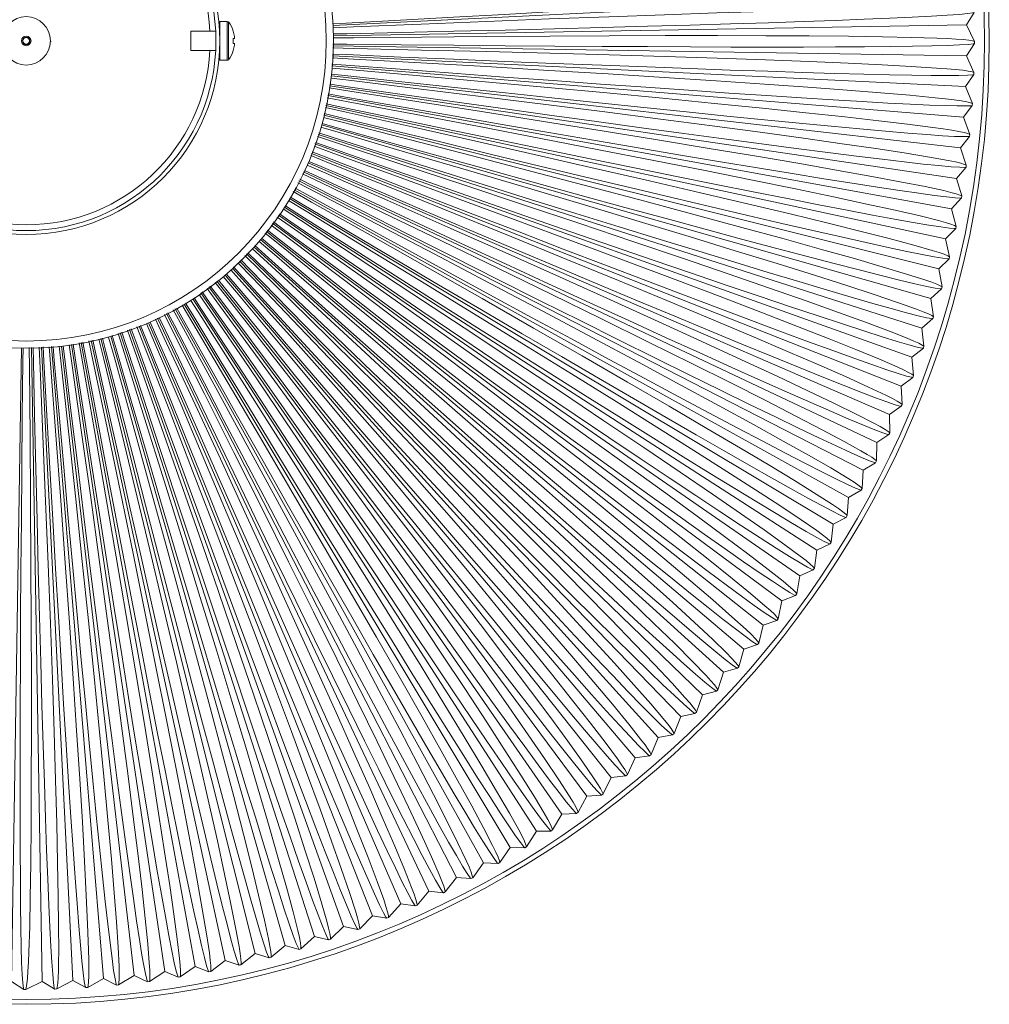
# Model space of a CAD drawing. Header units: millimetres. Extents: x -208 to 649, y -1708 to 186.
# Tile 21 of 22: x -1 to 199, y -212 to -9. Entities that reach past the tile are written whole.
import ezdxf

# ---------------------------------------------------------------- set-up
doc = ezdxf.new("R2010")
doc.units = ezdxf.units.MM

msp = doc.modelspace()

# ---------------------------------------------------------------- linework, layer by layer
at = {"color": 7, "linetype": 'Continuous', "lineweight": 15}
for p, q in [((63.36, -10.24), (194.1, -3.74)), ((194.31, -10.09), (195.85, -7.5)), ((41.54, -9.39), (40, -9.39)), ((40, -9.39), (40, -17.39)), ((63.42, -12.32), (194.31, -10.09)), ((195.94, -13.5), (194.31, -10.09)), ((39.15, -11.39), (34, -11.39)), ((34, -11.39), (34, -15.39)), ((42.77, -11.41), (42.79, -11.4)), ((5.19, -13.46), (4.97, -13.6)), ((43.02, -12.88), (42.77, -12.88)), ((42.77, -13.91), (43.02, -13.91)), ((43.02, -12.52), (43.02, -12.88)), ((43.02, -13.91), (43.02, -14.26)), ((194.31, -16.45), (195.94, -13.92)), ((195.94, -13.92), (195.94, -13.5)), ((34, -15.39), (39.15, -15.39)), ((42.79, -15.39), (42.77, -15.38)), ((63.34, -14.39), (194.31, -16.45)), ((40, -17.39), (41.54, -17.39)), ((63.25, -16.46), (194.11, -22.81)), ((195.83, -19.91), (194.31, -16.45)), ((63.17, -18.53), (193.7, -29.16)), ((194.11, -22.81), (195.81, -20.33)), ((195.81, -20.33), (195.83, -19.91)), ((63.09, -20.61), (193.08, -35.49)), ((62.7, -22.65), (192.25, -41.79)), ((195.51, -26.32), (194.11, -22.81)), ((62.31, -24.69), (191.22, -48.07)), ((195.48, -26.73), (195.51, -26.32)), ((61.92, -26.73), (189.98, -54.3)), ((193.7, -29.16), (195.48, -26.73)), ((61.53, -28.77), (188.54, -60.5)), ((194.98, -32.71), (193.7, -29.16)), ((61.01, -30.77), (186.9, -66.64)), ((60.32, -32.73), (185.06, -72.73)), ((193.08, -35.49), (194.94, -33.12)), ((194.94, -33.12), (194.98, -32.71)), ((59.64, -34.69), (183.02, -78.75)), ((194.25, -39.08), (193.08, -35.49)), ((58.26, -38.61), (178.35, -90.58)), ((58.95, -36.65), (180.78, -84.7)), ((57.32, -40.46), (175.73, -96.38)), ((192.25, -41.79), (194.19, -39.49)), ((194.19, -39.49), (194.25, -39.08)), ((56.35, -42.29), (172.92, -102.08)), ((193.3, -45.42), (192.25, -41.79)), ((55.38, -44.13), (169.92, -107.69)), ((54.41, -45.96), (166.75, -113.2)), ((191.22, -48.07), (193.23, -45.83)), ((193.23, -45.83), (193.3, -45.42)), ((53.34, -47.74), (163.39, -118.6)), ((192.15, -51.73), (191.22, -48.07)), ((52.11, -49.41), (159.86, -123.89)), ((49.66, -52.75), (152.29, -134.11)), ((50.89, -51.08), (156.16, -129.06)), ((189.98, -54.3), (192.07, -52.13)), ((192.07, -52.13), (192.15, -51.73)), ((48.43, -54.43), (148.26, -139.03)), ((190.79, -57.99), (189.98, -54.3)), ((47, -55.94), (144.07, -143.81)), ((44.07, -58.88), (135.23, -152.96)), ((45.54, -57.41), (139.73, -148.46)), ((188.54, -60.5), (190.7, -58.39)), ((190.7, -58.39), (190.79, -57.99)), ((42.61, -60.35), (130.6, -157.31)), ((189.23, -64.21), (188.54, -60.5)), ((39.42, -63), (120.9, -165.54)), ((41.08, -61.76), (125.82, -161.5)), ((37.75, -64.23), (115.86, -169.41)), ((186.9, -66.64), (189.12, -64.61)), ((189.12, -64.61), (189.23, -64.21)), ((34.42, -66.71), (105.41, -176.66)), ((36.09, -65.47), (110.69, -173.12)), ((187.47, -70.38), (186.9, -66.64)), ((30.8, -68.73), (94.5, -183.2)), ((32.63, -67.75), (100.01, -180.02)), ((27.14, -70.69), (83.2, -189.02)), ((28.97, -69.71), (88.9, -186.2)), ((185.06, -72.73), (187.35, -70.77)), ((187.35, -70.77), (187.47, -70.38)), ((21.37, -73), (65.58, -196.33)), ((23.32, -72.31), (71.53, -194.09)), ((25.28, -71.61), (77.41, -191.65)), ((185.5, -76.48), (185.06, -72.73)), ((15.44, -74.89), (47.33, -201.88)), ((17.46, -74.4), (53.48, -200.23)), ((19.42, -73.7), (59.56, -198.38)), ((-1, -76.83), (-3.06, -207.7)), ((1.07, -76.73), (3.3, -207.7)), ((3.15, -76.64), (9.65, -207.49)), ((5.22, -76.55), (16, -207.07)), ((7.29, -76.45), (22.33, -206.44)), ((9.34, -76.09), (28.63, -205.61)), ((11.38, -75.69), (34.91, -204.57)), ((13.41, -75.29), (41.14, -203.32)), ((183.02, -78.75), (185.37, -76.87)), ((185.37, -76.87), (185.5, -76.48)), ((183.34, -82.52), (183.02, -78.75)), ((180.78, -84.7), (183.19, -82.9)), ((183.19, -82.9), (183.34, -82.52)), ((180.98, -88.48), (180.78, -84.7)), ((178.35, -90.58), (180.82, -88.86)), ((180.82, -88.86), (180.98, -88.48)), ((178.43, -94.36), (178.35, -90.58)), ((175.73, -96.38), (178.25, -94.73)), ((178.25, -94.73), (178.43, -94.36)), ((175.68, -100.15), (175.73, -96.38)), ((172.92, -102.08), (175.5, -100.52)), ((175.5, -100.52), (175.68, -100.15)), ((172.75, -105.85), (172.92, -102.08)), ((169.63, -111.46), (169.92, -107.69)), ((169.92, -107.69), (172.55, -106.22)), ((172.55, -106.22), (172.75, -105.85)), ((166.75, -113.2), (169.42, -111.81)), ((169.42, -111.81), (169.63, -111.46)), ((166.33, -116.95), (166.75, -113.2)), ((163.39, -118.6), (166.11, -117.3)), ((166.11, -117.3), (166.33, -116.95)), ((162.85, -122.34), (163.39, -118.6)), ((159.2, -127.61), (159.86, -123.89)), ((159.86, -123.89), (162.62, -122.68)), ((162.62, -122.68), (162.85, -122.34)), ((156.16, -129.06), (158.96, -127.95)), ((158.96, -127.95), (159.2, -127.61)), ((155.38, -132.76), (156.16, -129.06)), ((151.39, -137.78), (152.29, -134.11)), ((152.29, -134.11), (155.13, -133.09)), ((155.13, -133.09), (155.38, -132.76)), ((148.26, -139.03), (151.13, -138.1)), ((151.13, -138.1), (151.39, -137.78)), ((147.24, -142.67), (148.26, -139.03)), ((142.93, -147.41), (144.07, -143.81)), ((144.07, -143.81), (146.97, -142.97)), ((146.97, -142.97), (147.24, -142.67)), ((138.47, -152.02), (139.73, -148.46)), ((139.73, -148.46), (142.65, -147.71)), ((142.65, -147.71), (142.93, -147.41)), ((135.23, -152.96), (138.18, -152.31)), ((138.18, -152.31), (138.47, -152.02)), ((133.86, -156.48), (135.23, -152.96)), ((133.56, -156.76), (133.86, -156.48)), ((129.11, -160.78), (130.6, -157.31)), ((130.6, -157.31), (133.56, -156.76)), ((124.21, -164.92), (125.82, -161.5)), ((125.82, -161.5), (128.8, -161.05)), ((128.8, -161.05), (129.11, -160.78)), ((119.19, -168.91), (120.9, -165.54)), ((120.9, -165.54), (123.9, -165.18)), ((123.9, -165.18), (124.21, -164.92)), ((114.04, -172.72), (115.86, -169.41)), ((115.86, -169.41), (118.86, -169.16)), ((118.86, -169.16), (119.19, -168.91)), ((113.7, -172.96), (114.04, -172.72)), ((108.76, -176.37), (110.69, -173.12)), ((110.69, -173.12), (113.7, -172.96)), ((103.37, -179.84), (105.41, -176.66)), ((105.41, -176.66), (108.42, -176.6)), ((108.42, -176.6), (108.76, -176.37)), ((97.87, -183.13), (100.01, -180.02)), ((100.01, -180.02), (103.02, -180.06)), ((103.02, -180.06), (103.37, -179.84)), ((92.27, -186.25), (94.5, -183.2)), ((94.5, -183.2), (97.51, -183.34)), ((97.51, -183.34), (97.87, -183.13)), ((86.56, -189.17), (88.9, -186.2)), ((88.9, -186.2), (91.9, -186.44)), ((91.9, -186.44), (92.27, -186.25)), ((80.76, -191.91), (83.2, -189.02)), ((83.2, -189.02), (86.19, -189.35)), ((86.19, -189.35), (86.56, -189.17)), ((74.88, -194.46), (77.41, -191.65)), ((77.41, -191.65), (80.39, -192.08)), ((80.39, -192.08), (80.76, -191.91)), ((68.91, -196.81), (71.53, -194.09)), ((71.53, -194.09), (74.5, -194.61)), ((74.5, -194.61), (74.88, -194.46)), ((62.88, -198.97), (65.58, -196.33)), ((65.58, -196.33), (68.53, -196.95)), ((68.53, -196.95), (68.91, -196.81)), ((56.77, -200.92), (59.56, -198.38)), ((59.56, -198.38), (62.49, -199.1)), ((62.49, -199.1), (62.88, -198.97)), ((50.6, -202.68), (53.48, -200.23)), ((53.48, -200.23), (56.38, -201.04)), ((56.38, -201.04), (56.77, -200.92)), ((38.12, -205.59), (41.14, -203.32)), ((41.14, -203.32), (43.98, -204.33)), ((44.38, -204.24), (47.33, -201.88)), ((47.33, -201.88), (50.21, -202.79)), ((50.21, -202.79), (50.6, -202.68)), ((31.81, -206.73), (34.91, -204.57)), ((34.91, -204.57), (37.71, -205.67)), ((43.98, -204.33), (44.38, -204.24)), ((12.7, -208.92), (16, -207.07)), ((16, -207.07), (18.68, -208.44)), ((19.09, -208.4), (22.33, -206.44)), ((22.33, -206.44), (25.06, -207.72)), ((25.46, -207.67), (28.63, -205.61)), ((28.63, -205.61), (31.4, -206.8)), ((31.4, -206.8), (31.81, -206.73)), ((37.71, -205.67), (38.12, -205.59)), ((-3.06, -207.7), (-0.52, -209.33)), ((-0.52, -209.33), (-0.11, -209.33)), ((-0.11, -209.33), (3.3, -207.7)), ((3.3, -207.7), (5.89, -209.24)), ((5.89, -209.24), (6.3, -209.23)), ((6.3, -209.23), (9.65, -207.49)), ((9.65, -207.49), (12.29, -208.94)), ((12.29, -208.94), (12.7, -208.92)), ((18.68, -208.44), (19.09, -208.4)), ((25.06, -207.72), (25.46, -207.67))]:
    msp.add_line(p, q, dxfattribs=at)
at = {"color": 8, "linetype": 'Continuous', "lineweight": 15}
for p, q in [((41.54, -9.39), (41.54, -17.39)), ((41.83, -9.54), (41.83, -17.25))]:
    msp.add_line(p, q, dxfattribs=at)
at = {"color": 7, "linetype": 'Continuous', "lineweight": 15, "flags": 128}
for points in [[(195.55, -1.1), (195.31, -1.18), (194.27, -1.38), (192.49, -1.61), (189.99, -1.88), (186.76, -2.18), (182.83, -2.51), (178.2, -2.88), (172.9, -3.27), (166.94, -3.7), (160.34, -4.15), (153.14, -4.63), (145.36, -5.13), (137.03, -5.65), (128.17, -6.2), (118.83, -6.76), (109.04, -7.33), (98.84, -7.92), (88.26, -8.52), (77.35, -9.13), (66.14, -9.74), (63.32, -9.89)], [(63.41, -10.71), (67.64, -10.52), (81.61, -9.93), (95.1, -9.38), (108.09, -8.87), (120.37, -8.4), (131.92, -8), (142.69, -7.63), (152.67, -7.33), (161.68, -7.08), (169.78, -6.89), (176.81, -6.76), (182.78, -6.69), (188.05, -6.68), (190.2, -6.7), (192.01, -6.74), (193.51, -6.8), (194.65, -6.88), (195.43, -6.98), (195.83, -7.09)], [(195.85, -7.5), (195.6, -7.58), (194.56, -7.74), (192.78, -7.92), (190.26, -8.1), (187.03, -8.29), (183.09, -8.5), (178.45, -8.71), (173.13, -8.94), (167.16, -9.17), (160.56, -9.4), (153.35, -9.64), (145.55, -9.89), (137.21, -10.14), (128.34, -10.39), (118.99, -10.65), (109.18, -10.9), (98.97, -11.16), (88.37, -11.41), (77.45, -11.66), (66.22, -11.91), (63.43, -11.97)], [(195.94, -13.92), (195.69, -13.98), (194.64, -14.11), (192.85, -14.23), (190.33, -14.33), (187.1, -14.42), (183.15, -14.49), (178.51, -14.56), (173.19, -14.6), (167.21, -14.64), (160.6, -14.66), (153.39, -14.66), (145.59, -14.66), (137.24, -14.63), (128.37, -14.59), (119.01, -14.54), (109.21, -14.47), (98.99, -14.4), (88.39, -14.3), (77.46, -14.19), (66.24, -14.08), (63.35, -14.04)], [(63.4, -12.79), (67.7, -12.74), (81.68, -12.6), (95.18, -12.49), (108.18, -12.41), (120.46, -12.34), (132.03, -12.31), (142.81, -12.31), (152.79, -12.33), (161.8, -12.38), (169.9, -12.45), (176.93, -12.55), (182.91, -12.67), (188.17, -12.84), (190.32, -12.93), (192.13, -13.03), (193.62, -13.14), (194.76, -13.25), (195.53, -13.38), (195.94, -13.5)], [(195.81, -20.33), (195.56, -20.38), (194.51, -20.48), (192.72, -20.54), (190.2, -20.55), (186.96, -20.54), (183.01, -20.49), (178.37, -20.4), (173.05, -20.27), (167.08, -20.11), (160.48, -19.91), (153.26, -19.68), (145.47, -19.42), (137.13, -19.12), (128.26, -18.79), (118.91, -18.44), (109.11, -18.05), (98.9, -17.63), (88.31, -17.19), (77.39, -16.73), (66.18, -16.24), (63.27, -16.11)], [(63.32, -14.86), (67.68, -14.95), (81.66, -15.28), (95.16, -15.6), (108.16, -15.95), (120.43, -16.29), (131.99, -16.63), (142.77, -16.98), (152.74, -17.33), (161.75, -17.67), (169.84, -18.01), (176.86, -18.34), (182.83, -18.66), (188.09, -19), (190.23, -19.16), (192.04, -19.32), (193.53, -19.47), (194.66, -19.63), (195.43, -19.77), (195.83, -19.91)], [(195.48, -26.73), (195.23, -26.78), (194.18, -26.84), (192.38, -26.84), (189.87, -26.77), (186.63, -26.65), (182.68, -26.47), (178.05, -26.23), (172.74, -25.93), (166.77, -25.57), (160.18, -25.16), (152.98, -24.69), (145.2, -24.18), (136.87, -23.6), (128.02, -22.99), (118.68, -22.32), (108.9, -21.61), (98.71, -20.87), (88.14, -20.08), (77.24, -19.26), (66.05, -18.41), (63.18, -18.19)], [(63.23, -16.93), (67.6, -17.17), (81.56, -17.95), (95.03, -18.72), (108.02, -19.48), (120.27, -20.23), (131.82, -20.95), (142.57, -21.65), (152.53, -22.32), (161.52, -22.96), (169.6, -23.56), (176.6, -24.13), (182.56, -24.64), (187.8, -25.15), (189.94, -25.38), (191.74, -25.6), (193.23, -25.8), (194.35, -25.99), (195.11, -26.16), (195.51, -26.32)], [(194.94, -33.12), (194.69, -33.16), (193.63, -33.18), (191.84, -33.13), (189.33, -32.98), (186.09, -32.75), (182.16, -32.44), (177.53, -32.05), (172.23, -31.57), (166.29, -31.02), (159.71, -30.39), (152.52, -29.69), (144.76, -28.92), (136.46, -28.08), (127.63, -27.17), (118.33, -26.2), (108.58, -25.17), (98.41, -24.09), (87.88, -22.96), (77.01, -21.78), (65.85, -20.57), (63.1, -20.26)], [(63.15, -19), (67.44, -19.38), (81.36, -20.61), (94.81, -21.82), (107.76, -23.01), (119.99, -24.16), (131.5, -25.26), (142.23, -26.31), (152.16, -27.31), (161.12, -28.24), (169.17, -29.11), (176.16, -29.9), (182.09, -30.61), (187.32, -31.29), (189.45, -31.59), (191.24, -31.86), (192.72, -32.12), (193.83, -32.34), (194.59, -32.54), (194.98, -32.71)], [(194.19, -39.49), (193.94, -39.52), (192.88, -39.51), (191.09, -39.39), (188.58, -39.16), (185.36, -38.83), (181.44, -38.39), (176.83, -37.85), (171.55, -37.2), (165.62, -36.45), (159.07, -35.61), (151.91, -34.67), (144.18, -33.65), (135.9, -32.53), (127.12, -31.34), (117.85, -30.07), (108.13, -28.72), (98.01, -27.31), (87.52, -25.83), (76.69, -24.3), (65.58, -22.72), (62.77, -22.31)], [(63, -21.08), (67.2, -21.58), (81.08, -23.27), (94.52, -24.93), (107.39, -26.53), (119.57, -28.08), (131.04, -29.56), (141.76, -30.96), (151.62, -32.28), (160.58, -33.51), (168.57, -34.63), (175.52, -35.65), (181.43, -36.55), (186.65, -37.41), (190.53, -38.11), (192, -38.41), (193.11, -38.68), (193.86, -38.91), (194.25, -39.08)], [(193.23, -45.83), (192.98, -45.85), (191.92, -45.81), (190.14, -45.63), (187.64, -45.32), (184.43, -44.88), (180.52, -44.31), (175.93, -43.62), (170.68, -42.8), (164.78, -41.86), (158.25, -40.8), (151.13, -39.63), (143.44, -38.35), (135.21, -36.97), (126.46, -35.49), (117.24, -33.91), (107.57, -32.25), (97.5, -30.51), (87.06, -28.69), (76.3, -26.8), (65.24, -24.86), (62.38, -24.35)], [(62.61, -23.12), (66.9, -23.78), (80.72, -25.92), (94.09, -28.01), (106.9, -30.04), (119.03, -31.98), (130.44, -33.84), (141.11, -35.59), (150.92, -37.23), (159.83, -38.75), (167.78, -40.14), (174.7, -41.38), (180.58, -42.48), (185.76, -43.5), (189.62, -44.33), (191.08, -44.68), (192.18, -44.98), (192.92, -45.24), (193.3, -45.42)], [(192.07, -52.13), (191.81, -52.15), (190.76, -52.07), (188.98, -51.83), (186.49, -51.44), (183.3, -50.9), (179.41, -50.2), (174.85, -49.36), (169.62, -48.37), (163.76, -47.24), (157.27, -45.97), (150.19, -44.56), (142.55, -43.03), (134.36, -41.38), (125.67, -39.61), (116.5, -37.74), (106.9, -35.76), (96.89, -33.69), (86.52, -31.53), (75.82, -29.29), (64.83, -26.99), (61.99, -26.39)], [(62.22, -25.15), (66.52, -25.96), (80.26, -28.55), (93.56, -31.08), (106.3, -33.53), (118.35, -35.87), (129.7, -38.09), (140.3, -40.2), (150.06, -42.16), (158.92, -43.97), (166.82, -45.61), (173.69, -47.09), (179.53, -48.37), (184.68, -49.56), (188.51, -50.52), (189.95, -50.92), (191.04, -51.25), (191.78, -51.54), (192.15, -51.73)], [(190.7, -58.39), (190.44, -58.4), (189.39, -58.29), (187.63, -58), (185.15, -57.52), (181.98, -56.88), (178.11, -56.05), (173.58, -55.06), (168.39, -53.9), (162.56, -52.58), (156.12, -51.09), (149.09, -49.46), (141.5, -47.68), (133.37, -45.76), (124.74, -43.71), (115.64, -41.54), (106.11, -39.24), (96.17, -36.85), (85.88, -34.35), (75.26, -31.76), (64.35, -29.1), (61.6, -28.42)], [(61.83, -27.19), (66.08, -28.13), (79.73, -31.17), (92.93, -34.14), (105.58, -37), (117.56, -39.73), (128.82, -42.32), (139.35, -44.77), (149.04, -47.05), (157.83, -49.15), (165.67, -51.05), (172.5, -52.75), (178.29, -54.23), (183.39, -55.58), (187.19, -56.67), (188.62, -57.11), (189.7, -57.48), (190.42, -57.79), (190.79, -57.99)], [(189.12, -64.61), (188.87, -64.61), (187.82, -64.46), (186.07, -64.11), (183.61, -63.56), (180.46, -62.81), (176.62, -61.86), (172.12, -60.72), (166.97, -59.39), (161.19, -57.87), (154.8, -56.18), (147.83, -54.32), (140.3, -52.29), (132.24, -50.11), (123.69, -47.78), (114.66, -45.31), (105.21, -42.7), (95.35, -39.98), (85.14, -37.15), (74.61, -34.22), (63.8, -31.2), (61.12, -30.45)], [(61.45, -29.23), (65.56, -30.28), (79.1, -33.77), (92.2, -37.17), (104.75, -40.44), (116.63, -43.56), (127.81, -46.52), (138.25, -49.31), (147.86, -51.91), (156.58, -54.3), (164.35, -56.46), (171.12, -58.37), (176.86, -60.04), (181.91, -61.56), (185.68, -62.77), (187.09, -63.26), (188.16, -63.67), (188.87, -64), (189.23, -64.21)], [(187.35, -70.77), (187.09, -70.76), (186.05, -70.58), (184.31, -70.17), (181.87, -69.54), (178.74, -68.68), (174.94, -67.61), (170.48, -66.32), (165.38, -64.83), (159.65, -63.13), (153.32, -61.22), (146.41, -59.13), (138.95, -56.86), (130.97, -54.42), (122.49, -51.81), (113.56, -49.04), (104.19, -46.13), (94.43, -43.09), (84.32, -39.92), (73.89, -36.65), (63.19, -33.27), (60.44, -32.41)], [(60.85, -31.22), (64.97, -32.42), (78.39, -36.35), (91.38, -40.17), (103.81, -43.85), (115.58, -47.36), (126.66, -50.69), (137, -53.82), (146.52, -56.73), (155.16, -59.4), (162.86, -61.81), (169.55, -63.95), (175.24, -65.8), (180.24, -67.49), (183.96, -68.82), (185.36, -69.36), (186.41, -69.8), (187.11, -70.15), (187.47, -70.38)], [(185.37, -76.87), (185.11, -76.85), (184.08, -76.64), (182.35, -76.17), (179.93, -75.46), (176.84, -74.5), (173.07, -73.31), (168.66, -71.87), (163.61, -70.21), (157.94, -68.32), (151.67, -66.22), (144.84, -63.9), (137.46, -61.39), (129.56, -58.68), (121.17, -55.79), (112.33, -52.74), (103.06, -49.52), (93.41, -46.16), (83.41, -42.67), (73.09, -39.05), (62.5, -35.33), (59.75, -34.36)], [(60.17, -33.18), (64.31, -34.53), (77.6, -38.9), (90.45, -43.14), (102.76, -47.23), (114.41, -51.12), (125.37, -54.81), (135.61, -58.28), (145.02, -61.5), (153.57, -64.45), (161.18, -67.11), (167.81, -69.47), (173.43, -71.51), (178.37, -73.36), (182.05, -74.81), (183.43, -75.39), (184.47, -75.86), (185.16, -76.24), (185.5, -76.48)], [(183.19, -82.9), (182.94, -82.87), (181.91, -82.63), (180.2, -82.1), (177.81, -81.31), (174.74, -80.26), (171.02, -78.94), (166.65, -77.36), (161.66, -75.53), (156.06, -73.46), (149.86, -71.15), (143.11, -68.61), (135.81, -65.86), (128.01, -62.89), (119.72, -59.73), (110.98, -56.39), (101.83, -52.87), (92.29, -49.2), (82.41, -45.38), (72.21, -41.43), (61.75, -37.36), (59.07, -36.32)], [(59.48, -35.13), (63.59, -36.63), (76.72, -41.43), (89.43, -46.09), (101.6, -50.58), (113.11, -54.84), (123.95, -58.89), (134.06, -62.69), (143.37, -66.22), (151.81, -69.45), (159.34, -72.36), (165.88, -74.93), (171.44, -77.15), (176.32, -79.16), (179.94, -80.73), (181.3, -81.36), (182.32, -81.87), (183, -82.27), (183.34, -82.52)], [(180.82, -88.86), (180.57, -88.82), (179.55, -88.54), (177.85, -87.96), (175.49, -87.09), (172.46, -85.94), (168.78, -84.5), (164.47, -82.78), (159.54, -80.79), (154.01, -78.53), (147.89, -76.02), (141.23, -73.27), (134.02, -70.27), (126.32, -67.06), (118.14, -63.63), (109.51, -60), (100.48, -56.18), (91.07, -52.2), (81.31, -48.06), (71.26, -43.78), (60.93, -39.37), (58.38, -38.28)], [(58.8, -37.09), (62.79, -38.7), (75.76, -43.92), (88.31, -49), (100.32, -53.88), (111.7, -58.52), (122.39, -62.92), (132.38, -67.05), (141.57, -70.88), (149.9, -74.38), (157.33, -77.54), (163.78, -80.32), (169.26, -82.72), (174.07, -84.9), (177.64, -86.58), (178.98, -87.25), (179.99, -87.8), (180.65, -88.22), (180.98, -88.48)], [(178.25, -94.73), (178, -94.69), (176.99, -94.37), (175.32, -93.74), (172.98, -92.8), (170, -91.54), (166.37, -89.98), (162.11, -88.12), (157.25, -85.97), (151.79, -83.54), (145.77, -80.83), (139.19, -77.85), (132.09, -74.63), (124.5, -71.16), (116.43, -67.47), (107.93, -63.56), (99.03, -59.45), (89.75, -55.16), (80.14, -50.7), (70.23, -46.09), (60.05, -41.35), (57.48, -40.15)], [(58.07, -39.04), (61.93, -40.74), (74.73, -46.38), (87.1, -51.87), (98.95, -57.14), (110.16, -62.15), (120.7, -66.9), (130.55, -71.35), (139.61, -75.48), (147.82, -79.26), (155.14, -82.65), (161.5, -85.65), (166.9, -88.22), (171.64, -90.55), (175.15, -92.35), (176.47, -93.07), (177.46, -93.64), (178.1, -94.09), (178.43, -94.36)], [(175.5, -100.52), (175.25, -100.47), (174.25, -100.12), (172.6, -99.44), (170.29, -98.41), (167.35, -97.06), (163.77, -95.38), (159.58, -93.39), (154.79, -91.08), (149.42, -88.47), (143.48, -85.56), (137.01, -82.37), (130.02, -78.92), (122.54, -75.2), (114.6, -71.25), (106.23, -67.06), (97.47, -62.66), (88.34, -58.07), (78.87, -53.3), (69.12, -48.37), (59.1, -43.3), (56.51, -41.99)], [(57.1, -40.88), (61, -42.75), (73.61, -48.81), (85.8, -54.7), (97.46, -60.36), (108.5, -65.73), (118.89, -70.82), (128.59, -75.6), (137.5, -80.02), (145.59, -84.06), (152.79, -87.69), (159.05, -90.89), (164.36, -93.65), (169.02, -96.13), (172.48, -98.04), (173.77, -98.8), (174.73, -99.41), (175.37, -99.87), (175.68, -100.15)], [(55.16, -44.54), (58.95, -46.68), (71.13, -53.55), (82.91, -60.22), (94.18, -66.63), (104.85, -72.72), (114.88, -78.47), (124.24, -83.87), (132.85, -88.87), (140.66, -93.43), (147.61, -97.53), (153.64, -101.13), (158.76, -104.22), (163.25, -107), (166.57, -109.14), (167.81, -109.98), (168.73, -110.65), (169.34, -111.16), (169.63, -111.46)], [(172.55, -106.22), (172.3, -106.16), (171.32, -105.78), (169.69, -105.04), (167.42, -103.94), (164.52, -102.49), (161, -100.7), (156.88, -98.57), (152.17, -96.1), (146.88, -93.32), (141.04, -90.22), (134.68, -86.82), (127.8, -83.14), (120.45, -79.18), (112.65, -74.97), (104.42, -70.51), (95.8, -65.83), (86.83, -60.94), (77.53, -55.86), (67.94, -50.61), (58.09, -45.22), (55.55, -43.82)], [(56.13, -42.71), (60.01, -44.73), (72.41, -51.2), (84.4, -57.48), (95.87, -63.52), (106.73, -69.25), (116.95, -74.68), (126.48, -79.77), (135.25, -84.48), (143.2, -88.78), (150.28, -92.65), (156.43, -96.05), (161.65, -98.98), (166.22, -101.61), (169.61, -103.64), (170.88, -104.44), (171.83, -105.08), (172.44, -105.57), (172.75, -105.85)], [(54.19, -46.38), (57.83, -48.59), (69.78, -55.85), (81.33, -62.91), (92.39, -69.68), (102.85, -76.12), (112.69, -82.2), (121.87, -87.9), (130.31, -93.17), (137.96, -97.99), (144.77, -102.31), (150.69, -106.11), (155.7, -109.37), (160.1, -112.3), (163.35, -114.54), (164.56, -115.42), (165.46, -116.12), (166.05, -116.65), (166.33, -116.95)], [(169.42, -111.81), (169.18, -111.75), (168.2, -111.33), (166.6, -110.54), (164.37, -109.37), (161.52, -107.83), (158.06, -105.92), (154.01, -103.65), (149.38, -101.03), (144.19, -98.08), (138.45, -94.79), (132.2, -91.19), (125.45, -87.28), (118.23, -83.08), (110.57, -78.62), (102.49, -73.9), (94.04, -68.93), (85.22, -63.75), (76.09, -58.38), (66.68, -52.82), (57.02, -47.1), (54.58, -45.65)], [(53.07, -48.12), (56.65, -50.46), (68.35, -58.11), (79.67, -65.54), (90.5, -72.67), (100.74, -79.45), (110.38, -85.85), (119.37, -91.85), (127.63, -97.39), (135.12, -102.46), (141.79, -107), (147.58, -110.99), (152.48, -114.41), (156.78, -117.48), (159.95, -119.83), (161.13, -120.75), (162.01, -121.48), (162.58, -122.02), (162.85, -122.34)], [(166.11, -117.3), (165.87, -117.23), (164.91, -116.78), (163.33, -115.94), (161.14, -114.7), (158.34, -113.06), (154.95, -111.04), (150.97, -108.64), (146.43, -105.88), (141.34, -102.75), (135.72, -99.28), (129.59, -95.47), (122.97, -91.35), (115.89, -86.92), (108.38, -82.2), (100.46, -77.22), (92.17, -71.98), (83.53, -66.52), (74.58, -60.84), (65.36, -54.98), (55.89, -48.95), (53.55, -47.46)], [(158.96, -127.95), (158.72, -127.85), (157.79, -127.35), (156.27, -126.4), (154.17, -125.02), (151.48, -123.2), (148.23, -120.97), (144.42, -118.31), (140.07, -115.25), (135.19, -111.8), (129.81, -107.97), (123.94, -103.77), (117.61, -99.22), (110.83, -94.34), (103.65, -89.14), (96.07, -83.65), (88.14, -77.88), (79.88, -71.87), (71.32, -65.62), (62.5, -59.16), (53.44, -52.53), (51.09, -50.8)], [(51.84, -49.79), (55.41, -52.29), (66.85, -60.33), (77.92, -68.12), (88.51, -75.6), (98.53, -82.71), (107.95, -89.42), (116.74, -95.71), (124.82, -101.53), (132.13, -106.83), (138.65, -111.59), (144.31, -115.77), (149.09, -119.35), (153.29, -122.55), (156.38, -125.01), (157.54, -125.97), (158.39, -126.72), (158.94, -127.29), (159.2, -127.61)], [(162.62, -122.68), (162.38, -122.6), (161.44, -122.12), (159.89, -121.23), (157.74, -119.91), (154.99, -118.19), (151.67, -116.06), (147.78, -113.53), (143.33, -110.62), (138.34, -107.33), (132.83, -103.67), (126.83, -99.67), (120.35, -95.33), (113.42, -90.67), (106.07, -85.71), (98.32, -80.47), (90.2, -74.96), (81.75, -69.22), (72.99, -63.26), (63.96, -57.09), (54.69, -50.76), (52.32, -49.13)], [(155.13, -133.09), (154.89, -132.99), (153.98, -132.45), (152.49, -131.45), (150.43, -130), (147.81, -128.1), (144.63, -125.76), (140.91, -122.98), (136.66, -119.78), (131.9, -116.17), (126.65, -112.17), (120.92, -107.78), (114.73, -103.02), (108.13, -97.92), (101.11, -92.49), (93.72, -86.76), (85.98, -80.73), (77.92, -74.45), (69.57, -67.92), (60.97, -61.18), (52.13, -54.26), (49.86, -52.47)], [(50.61, -51.46), (54.11, -54.09), (65.28, -62.49), (76.09, -70.64), (86.43, -78.47), (96.21, -85.89), (105.4, -92.91), (113.98, -99.49), (121.86, -105.56), (129.01, -111.1), (135.36, -116.07), (140.88, -120.43), (145.55, -124.17), (149.63, -127.51), (152.65, -130.06), (153.77, -131.06), (154.6, -131.84), (155.13, -132.43), (155.38, -132.76)], [(48.13, -54.8), (51.33, -57.54), (61.93, -66.65), (72.18, -75.49), (81.99, -83.98), (91.26, -92.03), (99.97, -99.63), (108.11, -106.76), (115.58, -113.34), (122.34, -119.33), (128.36, -124.71), (133.58, -129.42), (137.99, -133.45), (141.85, -137.05), (144.69, -139.8), (145.74, -140.87), (146.52, -141.7), (147.01, -142.32), (147.24, -142.67)], [(151.13, -138.1), (150.9, -137.99), (150, -137.42), (148.55, -136.38), (146.54, -134.86), (143.98, -132.88), (140.88, -130.43), (137.25, -127.53), (133.11, -124.2), (128.47, -120.43), (123.35, -116.26), (117.76, -111.68), (111.74, -106.73), (105.3, -101.41), (98.47, -95.76), (91.27, -89.78), (83.73, -83.51), (75.88, -76.96), (67.75, -70.17), (59.37, -63.15), (50.77, -55.94), (48.63, -54.15)], [(49.38, -53.13), (52.75, -55.83), (63.64, -64.6), (74.17, -73.1), (84.25, -81.26), (93.78, -89), (102.74, -96.32), (111.1, -103.17), (118.78, -109.5), (125.74, -115.27), (131.93, -120.45), (137.3, -124.98), (141.84, -128.87), (145.82, -132.35), (148.75, -135), (149.83, -136.03), (150.64, -136.84), (151.15, -137.44), (151.39, -137.78)], [(46.67, -56.27), (49.86, -59.19), (60.16, -68.65), (70.11, -77.82), (79.63, -86.62), (88.64, -94.98), (97.1, -102.86), (104.99, -110.24), (112.24, -117.06), (118.81, -123.28), (124.65, -128.85), (129.71, -133.73), (133.99, -137.9), (137.73, -141.63), (140.48, -144.47), (141.49, -145.57), (142.24, -146.43), (142.71, -147.06), (142.93, -147.41)], [(146.97, -142.97), (146.74, -142.86), (145.86, -142.27), (144.44, -141.18), (142.48, -139.59), (139.99, -137.52), (136.97, -134.98), (133.44, -131.96), (129.41, -128.49), (124.89, -124.58), (119.91, -120.24), (114.48, -115.48), (108.63, -110.34), (102.37, -104.81), (95.72, -98.94), (88.72, -92.73), (81.39, -86.21), (73.76, -79.41), (65.86, -72.36), (57.71, -65.07), (49.35, -57.58), (47.24, -55.69)], [(138.18, -152.31), (137.96, -152.18), (137.12, -151.53), (135.78, -150.35), (133.93, -148.64), (131.57, -146.41), (128.73, -143.68), (125.4, -140.44), (121.61, -136.71), (117.36, -132.51), (112.67, -127.85), (107.56, -122.75), (102.05, -117.23), (96.17, -111.31), (89.92, -105.01), (83.34, -98.36), (76.46, -91.38), (69.29, -84.1), (61.86, -76.54), (54.21, -68.73), (46.35, -60.71), (44.32, -58.63)], [(45.2, -57.74), (48.33, -60.8), (58.31, -70.59), (67.97, -80.08), (77.19, -89.19), (85.92, -97.83), (94.12, -105.99), (101.77, -113.63), (108.79, -120.68), (115.15, -127.1), (120.8, -132.86), (125.7, -137.91), (129.84, -142.22), (133.46, -146.07), (136.11, -148.99), (137.09, -150.13), (137.81, -151.01), (138.26, -151.66), (138.47, -152.02)], [(142.65, -147.71), (142.42, -147.59), (141.57, -146.97), (140.19, -145.83), (138.28, -144.19), (135.85, -142.04), (132.92, -139.4), (129.49, -136.27), (125.58, -132.67), (121.19, -128.61), (116.35, -124.1), (111.08, -119.17), (105.4, -113.84), (99.32, -108.11), (92.87, -102.02), (86.08, -95.59), (78.97, -88.84), (71.56, -81.79), (63.89, -74.48), (55.99, -66.93), (47.88, -59.17), (45.78, -57.16)], [(42.28, -60.68), (45.13, -63.86), (54.45, -74.28), (63.46, -84.39), (72.07, -94.08), (80.22, -103.27), (87.86, -111.95), (94.99, -120.07), (101.54, -127.57), (107.46, -134.39), (112.73, -140.51), (117.29, -145.86), (121.14, -150.43), (124.49, -154.51), (126.95, -157.6), (127.86, -158.8), (128.52, -159.73), (128.92, -160.4), (129.11, -160.78)], [(133.56, -156.76), (133.34, -156.62), (132.53, -155.94), (131.22, -154.72), (129.43, -152.95), (127.15, -150.65), (124.39, -147.82), (121.18, -144.47), (117.51, -140.62), (113.39, -136.29), (108.86, -131.48), (103.93, -126.21), (98.6, -120.52), (92.91, -114.41), (86.88, -107.91), (80.52, -101.04), (73.86, -93.84), (66.93, -86.33), (59.76, -78.53), (52.37, -70.48), (44.78, -62.2), (42.86, -60.1)], [(43.74, -59.21), (46.75, -62.36), (56.41, -72.47), (65.75, -82.27), (74.67, -91.68), (83.11, -100.6), (91.04, -109.02), (98.43, -116.9), (105.22, -124.18), (111.37, -130.81), (116.83, -136.75), (121.56, -141.95), (125.56, -146.4), (129.05, -150.36), (131.6, -153.37), (132.55, -154.54), (133.24, -155.45), (133.66, -156.1), (133.86, -156.48)], [(123.9, -165.18), (123.69, -165.03), (122.92, -164.31), (121.7, -163), (120.02, -161.12), (117.9, -158.67), (115.34, -155.67), (112.34, -152.12), (108.93, -148.04), (105.11, -143.44), (100.91, -138.34), (96.33, -132.77), (91.38, -126.74), (86.11, -120.27), (80.51, -113.39), (74.61, -106.12), (68.44, -98.5), (62.02, -90.55), (55.37, -82.3), (48.52, -73.78), (41.49, -65.03), (39.7, -62.79)], [(40.7, -62.04), (43.45, -65.31), (52.43, -76.03), (61.1, -86.42), (69.39, -96.39), (77.23, -105.85), (84.59, -114.77), (91.45, -123.12), (97.75, -130.83), (103.45, -137.84), (108.51, -144.13), (112.89, -149.63), (116.59, -154.32), (119.81, -158.51), (122.17, -161.68), (123.03, -162.9), (123.66, -163.86), (124.04, -164.54), (124.21, -164.92)], [(128.8, -161.05), (128.58, -160.91), (127.8, -160.2), (126.53, -158.94), (124.79, -157.11), (122.59, -154.73), (119.93, -151.82), (116.82, -148.37), (113.28, -144.4), (109.31, -139.93), (104.94, -134.98), (100.18, -129.55), (95.04, -123.69), (89.56, -117.39), (83.74, -110.7), (77.61, -103.63), (71.19, -96.21), (64.51, -88.48), (57.6, -80.45), (50.47, -72.16), (43.16, -63.64), (41.36, -61.55)], [(37.38, -64.51), (39.96, -68.04), (48.22, -79.33), (56.19, -90.26), (63.82, -100.75), (71.02, -110.7), (77.78, -120.08), (84.08, -128.87), (89.86, -136.97), (95.09, -144.34), (99.73, -150.94), (103.74, -156.72), (107.12, -161.65), (110.06, -166.03), (112.21, -169.35), (112.99, -170.63), (113.55, -171.62), (113.89, -172.33), (114.04, -172.72)], [(118.86, -169.16), (118.66, -169), (117.92, -168.25), (116.74, -166.9), (115.13, -164.96), (113.08, -162.45), (110.62, -159.36), (107.74, -155.72), (104.47, -151.53), (100.8, -146.81), (96.77, -141.58), (92.37, -135.86), (87.63, -129.67), (82.56, -123.03), (77.19, -115.97), (71.54, -108.51), (65.62, -100.69), (59.46, -92.53), (53.09, -84.07), (46.52, -75.33), (39.78, -66.36), (38.03, -64.03)], [(39.04, -63.28), (41.73, -66.7), (50.35, -77.71), (58.68, -88.38), (66.64, -98.62), (74.17, -108.32), (81.23, -117.48), (87.81, -126.05), (93.86, -133.96), (99.32, -141.16), (104.17, -147.61), (108.37, -153.25), (111.92, -158.06), (115, -162.35), (117.25, -165.6), (118.07, -166.85), (118.67, -167.82), (119.03, -168.52), (119.19, -168.91)], [(34.04, -66.99), (36.3, -70.54), (43.8, -82.34), (51.05, -93.77), (57.97, -104.74), (64.5, -115.14), (70.64, -124.94), (76.35, -134.12), (81.59, -142.58), (86.32, -150.28), (90.52, -157.17), (94.14, -163.2), (97.2, -168.34), (99.84, -172.91), (101.77, -176.36), (102.46, -177.68), (102.96, -178.71), (103.25, -179.44), (103.37, -179.84)], [(108.42, -176.6), (108.23, -176.43), (107.54, -175.63), (106.45, -174.21), (104.97, -172.17), (103.09, -169.53), (100.83, -166.29), (98.21, -162.46), (95.21, -158.07), (91.86, -153.12), (88.17, -147.63), (84.16, -141.64), (79.83, -135.15), (75.22, -128.19), (70.32, -120.8), (65.16, -112.99), (59.77, -104.8), (54.16, -96.25), (48.35, -87.39), (42.37, -78.24), (36.23, -68.85), (34.7, -66.5)], [(35.71, -65.75), (38.15, -69.32), (46.04, -80.87), (53.65, -92.06), (60.92, -102.79), (67.8, -112.97), (74.25, -122.57), (80.26, -131.55), (85.77, -139.84), (90.75, -147.38), (95.17, -154.13), (98.99, -160.04), (102.21, -165.07), (105.01, -169.55), (107.04, -172.94), (107.78, -174.24), (108.32, -175.25), (108.63, -175.97), (108.76, -176.37)], [(113.7, -172.96), (113.51, -172.8), (112.79, -172.02), (111.65, -170.64), (110.11, -168.65), (108.15, -166.07), (105.78, -162.91), (103.03, -159.17), (99.89, -154.87), (96.38, -150.04), (92.52, -144.68), (88.31, -138.81), (83.78, -132.47), (78.93, -125.67), (73.8, -118.44), (68.39, -110.8), (62.73, -102.79), (56.84, -94.44), (50.75, -85.77), (44.47, -76.82), (38.03, -67.63), (36.37, -65.26)], [(30.38, -68.96), (32.49, -72.79), (39.2, -85.06), (45.68, -96.94), (51.87, -108.34), (57.71, -119.14), (63.19, -129.32), (68.29, -138.85), (72.96, -147.64), (77.18, -155.63), (80.92, -162.78), (84.14, -169.03), (86.85, -174.36), (89.2, -179.09), (90.89, -182.66), (91.5, -184.03), (91.93, -185.09), (92.17, -185.84), (92.27, -186.25)], [(97.51, -183.34), (97.34, -183.16), (96.7, -182.31), (95.7, -180.82), (94.36, -178.69), (92.66, -175.93), (90.62, -172.55), (88.25, -168.56), (85.54, -163.98), (82.53, -158.83), (79.21, -153.11), (75.59, -146.87), (71.7, -140.11), (67.55, -132.86), (63.15, -125.17), (58.51, -117.04), (53.67, -108.51), (48.62, -99.62), (43.41, -90.4), (38.04, -80.88), (32.53, -71.1), (31.11, -68.57)], [(32.21, -67.98), (34.41, -71.69), (41.52, -83.73), (48.39, -95.4), (54.95, -106.59), (61.14, -117.19), (66.95, -127.19), (72.36, -136.55), (77.32, -145.18), (81.79, -153.03), (85.76, -160.06), (89.19, -166.2), (92.07, -171.43), (94.57, -176.09), (96.38, -179.6), (97.03, -180.95), (97.5, -181.99), (97.77, -182.73), (97.87, -183.13)], [(103.02, -180.06), (102.84, -179.88), (102.17, -179.06), (101.13, -177.6), (99.72, -175.52), (97.93, -172.82), (95.78, -169.5), (93.28, -165.59), (90.43, -161.1), (87.24, -156.05), (83.74, -150.45), (79.92, -144.32), (75.81, -137.69), (71.42, -130.59), (66.77, -123.04), (61.87, -115.07), (56.75, -106.7), (51.42, -97.98), (45.9, -88.94), (40.22, -79.6), (34.4, -70), (32.94, -67.59)], [(26.73, -70.91), (28.53, -74.79), (34.43, -87.47), (40.12, -99.75), (45.55, -111.52), (50.67, -122.69), (55.47, -133.21), (59.94, -143.05), (64.03, -152.13), (67.71, -160.38), (70.98, -167.76), (73.79, -174.2), (76.14, -179.7), (78.17, -184.57), (79.62, -188.25), (80.14, -189.65), (80.5, -190.73), (80.7, -191.5), (80.76, -191.91)], [(86.19, -189.35), (86.02, -189.16), (85.44, -188.28), (84.55, -186.73), (83.34, -184.51), (81.83, -181.65), (80.02, -178.14), (77.91, -174), (75.51, -169.25), (72.84, -163.91), (69.9, -157.99), (66.7, -151.52), (63.26, -144.53), (59.59, -137.03), (55.7, -129.06), (51.61, -120.64), (47.33, -111.82), (42.88, -102.61), (38.28, -93.07), (33.54, -83.22), (28.68, -73.1), (27.45, -70.52)], [(28.56, -69.93), (30.53, -73.82), (36.83, -86.3), (42.92, -98.39), (48.73, -109.98), (54.22, -120.97), (59.36, -131.33), (64.15, -141.02), (68.53, -149.96), (72.49, -158.08), (75.99, -165.35), (79.01, -171.7), (81.54, -177.12), (83.73, -181.92), (85.3, -185.55), (85.87, -186.94), (86.26, -188), (86.48, -188.76), (86.56, -189.17)], [(91.9, -186.44), (91.73, -186.25), (91.12, -185.39), (90.17, -183.87), (88.9, -181.69), (87.29, -178.88), (85.36, -175.43), (83.12, -171.37), (80.57, -166.7), (77.72, -161.45), (74.59, -155.63), (71.19, -149.27), (67.52, -142.39), (63.6, -135.01), (59.45, -127.17), (55.09, -118.9), (50.53, -110.22), (45.78, -101.16), (40.86, -91.78), (35.81, -82.08), (30.62, -72.13), (29.28, -69.55)], [(20.93, -73.16), (22.38, -77.29), (27, -90.48), (31.46, -103.27), (35.71, -115.52), (39.71, -127.13), (43.46, -138.07), (46.94, -148.3), (50.12, -157.73), (52.98, -166.31), (55.5, -173.97), (57.67, -180.66), (59.47, -186.36), (61.01, -191.41), (62.1, -195.21), (62.48, -196.66), (62.73, -197.77), (62.85, -198.55), (62.88, -198.97)], [(68.53, -196.95), (68.38, -196.75), (67.89, -195.81), (67.15, -194.18), (66.17, -191.86), (64.95, -188.86), (63.48, -185.19), (61.79, -180.87), (59.87, -175.91), (57.73, -170.33), (55.39, -164.15), (52.84, -157.4), (50.1, -150.1), (47.18, -142.27), (44.09, -133.96), (40.85, -125.18), (37.46, -115.98), (33.93, -106.39), (30.28, -96.44), (26.53, -86.17), (22.69, -75.62), (21.7, -72.89)], [(22.88, -72.46), (24.46, -76.52), (29.51, -89.56), (34.38, -102.19), (39.03, -114.29), (43.41, -125.77), (47.52, -136.58), (51.33, -146.69), (54.82, -156.02), (57.95, -164.49), (60.73, -172.07), (63.11, -178.68), (65.1, -184.32), (66.81, -189.32), (68.02, -193.08), (68.44, -194.52), (68.73, -195.62), (68.88, -196.39), (68.91, -196.81)], [(74.5, -194.61), (74.34, -194.41), (73.82, -193.49), (73.03, -191.88), (71.97, -189.6), (70.65, -186.64), (69.07, -183.02), (67.24, -178.76), (65.16, -173.86), (62.84, -168.35), (60.29, -162.26), (57.52, -155.59), (54.55, -148.38), (51.38, -140.66), (48.02, -132.45), (44.48, -123.79), (40.79, -114.7), (36.95, -105.23), (32.99, -95.4), (28.9, -85.26), (24.72, -74.85), (23.65, -72.19)], [(24.83, -71.77), (26.51, -75.69), (31.99, -88.55), (37.27, -101.02), (42.31, -112.96), (47.07, -124.29), (51.52, -134.96), (55.66, -144.94), (59.45, -154.15), (62.87, -162.51), (65.89, -170), (68.48, -176.53), (70.66, -182.1), (72.53, -187.04), (73.86, -190.76), (74.33, -192.18), (74.66, -193.27), (74.83, -194.04), (74.88, -194.46)], [(80.39, -192.08), (80.23, -191.88), (79.68, -190.98), (78.83, -189.4), (77.7, -187.15), (76.28, -184.23), (74.58, -180.67), (72.61, -176.47), (70.37, -171.64), (67.87, -166.21), (65.13, -160.2), (62.15, -153.63), (58.93, -146.53), (55.51, -138.91), (51.89, -130.82), (48.07, -122.27), (44.08, -113.31), (39.94, -103.97), (35.65, -94.28), (31.24, -84.28), (26.71, -74.01), (25.61, -71.49)], [(43.98, -204.33), (43.86, -204.1), (43.5, -203.11), (42.98, -201.4), (42.31, -198.97), (41.49, -195.83), (40.52, -192.01), (39.4, -187.5), (38.15, -182.33), (36.76, -176.52), (35.24, -170.09), (33.59, -163.06), (31.83, -155.47), (29.96, -147.33), (27.98, -138.68), (25.91, -129.56), (23.74, -119.99), (21.5, -110.02), (19.19, -99.68), (16.81, -89.01), (14.38, -78.05), (13.75, -75.23)], [(14.98, -74.98), (16.01, -79.17), (19.32, -92.76), (22.5, -105.92), (25.53, -118.52), (28.38, -130.47), (31.03, -141.73), (33.49, -152.25), (35.73, -161.95), (37.74, -170.76), (39.5, -178.64), (40.99, -185.51), (42.23, -191.36), (43.27, -196.53), (43.98, -200.42), (44.22, -201.9), (44.36, -203.03), (44.4, -203.82), (44.38, -204.24)], [(50.21, -202.79), (50.08, -202.57), (49.68, -201.59), (49.11, -199.89), (48.36, -197.48), (47.43, -194.38), (46.34, -190.58), (45.08, -186.12), (43.65, -180.99), (42.07, -175.23), (40.35, -168.85), (38.47, -161.88), (36.46, -154.35), (34.32, -146.28), (32.06, -137.7), (29.69, -128.65), (27.22, -119.16), (24.65, -109.27), (22, -99.01), (19.27, -88.42), (16.48, -77.55), (15.79, -74.83)], [(17.02, -74.56), (18.15, -78.61), (21.9, -92.08), (25.51, -105.13), (28.95, -117.63), (32.19, -129.48), (35.21, -140.64), (38.02, -151.08), (40.57, -160.7), (42.87, -169.44), (44.88, -177.26), (46.6, -184.07), (48.03, -189.88), (49.24, -195.02), (50.08, -198.88), (50.36, -200.35), (50.54, -201.48), (50.61, -202.26), (50.6, -202.68)], [(56.38, -201.04), (56.24, -200.83), (55.81, -199.86), (55.18, -198.18), (54.36, -195.8), (53.33, -192.73), (52.11, -188.97), (50.7, -184.55), (49.11, -179.47), (47.35, -173.77), (45.41, -167.45), (43.31, -160.54), (41.05, -153.08), (38.65, -145.08), (36.11, -136.58), (33.45, -127.62), (30.67, -118.21), (27.77, -108.41), (24.79, -98.24), (21.72, -87.75), (18.57, -76.98), (17.79, -74.28)], [(18.97, -73.86), (20.28, -77.99), (24.47, -91.33), (28.5, -104.25), (32.35, -116.63), (35.97, -128.37), (39.36, -139.42), (42.5, -149.76), (45.37, -159.3), (47.95, -167.96), (50.22, -175.7), (52.16, -182.46), (53.78, -188.21), (55.16, -193.31), (56.12, -197.14), (56.45, -198.61), (56.67, -199.72), (56.76, -200.51), (56.77, -200.92)], [(62.49, -199.1), (62.35, -198.89), (61.89, -197.93), (61.2, -196.28), (60.3, -193.93), (59.17, -190.89), (57.83, -187.17), (56.28, -182.8), (54.52, -177.78), (52.57, -172.13), (50.43, -165.88), (48.1, -159.05), (45.6, -151.66), (42.94, -143.75), (40.13, -135.34), (37.17, -126.46), (34.08, -117.15), (30.87, -107.45), (27.55, -97.39), (24.14, -87), (20.64, -76.33), (19.75, -73.58)], [(-0.52, -209.33), (-0.59, -209.08), (-0.72, -208.03), (-0.83, -206.24), (-0.94, -203.73), (-1.02, -200.49), (-1.1, -196.54), (-1.16, -191.9), (-1.21, -186.58), (-1.25, -180.6), (-1.27, -174), (-1.27, -166.78), (-1.26, -158.98), (-1.24, -150.63), (-1.2, -141.76), (-1.15, -132.41), (-1.08, -122.6), (-1, -112.38), (-0.91, -101.78), (-0.8, -90.85), (-0.68, -79.63), (-0.65, -76.81)], [(0.6, -76.76), (0.65, -81.09), (0.79, -95.07), (0.9, -108.57), (0.99, -121.57), (1.05, -133.86), (1.08, -145.42), (1.09, -156.2), (1.06, -166.18), (1.02, -175.2), (0.94, -183.29), (0.84, -190.32), (0.72, -196.3), (0.55, -201.56), (0.46, -203.71), (0.36, -205.52), (0.25, -207.02), (0.14, -208.15), (0.02, -208.92), (-0.11, -209.33)], [(5.89, -209.24), (5.81, -209), (5.65, -207.95), (5.48, -206.17), (5.29, -203.66), (5.1, -200.42), (4.89, -196.48), (4.68, -191.84), (4.46, -186.53), (4.22, -180.56), (3.99, -173.95), (3.75, -166.74), (3.5, -158.95), (3.25, -150.6), (3, -141.73), (2.74, -132.38), (2.49, -122.58), (2.24, -112.36), (1.98, -101.77), (1.73, -90.84), (1.48, -79.62), (1.42, -76.72)], [(2.68, -76.66), (2.87, -81.03), (3.46, -95), (4.02, -108.49), (4.53, -121.48), (4.99, -133.76), (5.4, -145.31), (5.76, -156.09), (6.06, -166.07), (6.31, -175.08), (6.5, -183.17), (6.63, -190.2), (6.7, -196.18), (6.71, -201.44), (6.69, -203.59), (6.65, -205.41), (6.59, -206.9), (6.51, -208.04), (6.41, -208.82), (6.3, -209.23)], [(12.29, -208.94), (12.21, -208.7), (12.01, -207.66), (11.78, -205.89), (11.51, -203.38), (11.21, -200.15), (10.88, -196.22), (10.51, -191.59), (10.12, -186.29), (9.69, -180.33), (9.24, -173.74), (8.76, -166.53), (8.26, -158.75), (7.74, -150.42), (7.2, -141.57), (6.64, -132.23), (6.06, -122.44), (5.47, -112.23), (4.87, -101.65), (4.27, -90.74), (3.65, -79.53), (3.49, -76.62)], [(4.75, -76.57), (5.08, -80.9), (6.13, -94.85), (7.13, -108.31), (8.06, -121.28), (8.92, -133.53), (9.71, -145.07), (10.42, -155.82), (11.05, -165.79), (11.6, -174.78), (12.05, -182.86), (12.41, -189.89), (12.68, -195.86), (12.86, -201.12), (12.91, -203.27), (12.93, -205.09), (12.92, -206.58), (12.88, -207.72), (12.8, -208.5), (12.7, -208.92)], [(18.68, -208.44), (18.6, -208.2), (18.36, -207.16), (18.07, -205.4), (17.73, -202.9), (17.32, -199.69), (16.85, -195.77), (16.34, -191.15), (15.77, -185.86), (15.15, -179.92), (14.48, -173.35), (13.77, -166.17), (13.01, -158.4), (12.22, -150.09), (11.39, -141.26), (10.52, -131.95), (9.63, -122.18), (8.7, -112), (7.76, -101.45), (6.79, -90.56), (5.81, -79.38), (5.56, -76.53)], [(6.82, -76.47), (7.29, -80.7), (8.79, -94.6), (10.23, -108.06), (11.59, -120.96), (12.85, -133.17), (14.01, -144.68), (15.08, -155.44), (16.03, -165.34), (16.87, -174.34), (17.59, -182.38), (18.18, -189.39), (18.64, -195.35), (19, -200.62), (19.19, -204.56), (19.23, -206.06), (19.23, -207.2), (19.17, -207.98), (19.09, -208.4)], [(25.06, -207.72), (24.96, -207.48), (24.69, -206.46), (24.35, -204.7), (23.92, -202.22), (23.41, -199.02), (22.81, -195.12), (22.15, -190.52), (21.4, -185.26), (20.59, -179.34), (19.71, -172.79), (18.76, -165.63), (17.75, -157.9), (16.69, -149.62), (15.56, -140.82), (14.39, -131.54), (13.18, -121.81), (11.93, -111.66), (10.64, -101.15), (9.32, -90.3), (7.97, -79.15), (7.64, -76.43)], [(8.88, -76.18), (9.48, -80.43), (11.44, -94.27), (13.32, -107.68), (15.1, -120.52), (16.76, -132.69), (18.3, -144.15), (19.72, -154.87), (21, -164.74), (22.13, -173.7), (23.11, -181.71), (23.93, -188.7), (24.59, -194.64), (25.11, -199.89), (25.44, -203.83), (25.53, -205.33), (25.56, -206.47), (25.52, -207.25), (25.46, -207.67)], [(31.4, -206.8), (31.3, -206.56), (31, -205.55), (30.59, -203.8), (30.08, -201.34), (29.47, -198.16), (28.75, -194.27), (27.93, -189.7), (27.02, -184.46), (26.01, -178.57), (24.91, -172.06), (23.73, -164.94), (22.47, -157.24), (21.13, -149), (19.73, -140.24), (18.25, -131), (16.72, -121.32), (15.13, -111.22), (13.5, -100.75), (11.83, -89.95), (10.12, -78.86), (9.68, -76.03)], [(10.91, -75.78), (11.67, -80.08), (14.08, -93.85), (16.4, -107.19), (18.6, -119.97), (20.66, -132.08), (22.57, -143.48), (24.34, -154.15), (25.94, -163.97), (27.36, -172.89), (28.6, -180.87), (29.65, -187.82), (30.5, -193.74), (31.2, -198.97), (31.66, -202.9), (31.79, -204.39), (31.86, -205.53), (31.85, -206.31), (31.81, -206.73)], [(37.71, -205.67), (37.6, -205.44), (37.27, -204.43), (36.81, -202.7), (36.21, -200.25), (35.5, -197.09), (34.65, -193.24), (33.68, -188.69), (32.6, -183.49), (31.4, -177.64), (30.09, -171.16), (28.68, -164.08), (27.16, -156.43), (25.56, -148.24), (23.87, -139.53), (22.09, -130.34), (20.24, -120.71), (18.33, -110.67), (16.35, -100.26), (14.33, -89.52), (12.25, -78.49), (11.72, -75.63)], [(12.95, -75.38), (13.85, -79.66), (16.71, -93.35), (19.46, -106.6), (22.07, -119.3), (24.53, -131.34), (26.81, -142.67), (28.93, -153.27), (30.85, -163.04), (32.57, -171.91), (34.07, -179.84), (35.34, -186.76), (36.39, -192.64), (37.26, -197.85), (37.84, -201.76), (38.02, -203.25), (38.13, -204.38), (38.15, -205.17), (38.12, -205.59)]]:
    msp.add_lwpolyline(points, dxfattribs=at)
at = {"color": 7, "linetype": 'Continuous', "lineweight": 15}
for radius in [199, 198, 63.5, 62, 40, 39.2, 5, 1, 0.78, 0.68, 0.668]:
    msp.add_circle((0, -13.39), radius, dxfattribs=at)
at = {"color": 8, "linetype": 'Continuous', "lineweight": 15}
for start, end in [(3.017, 176.983), (183.017, 356.983)]:
    msp.add_arc((0, -13.39), 38, start, end, dxfattribs=at)
at = {"color": 7, "linetype": 'Continuous', "lineweight": 15}
for centre, radius, start, end in [((41.54, -9.75), 0.36, 36.3584, 90), ((36.6, -13.39), 6.5, 17.8626, 36.3584), ((39.8, -11.19), 0.2, 317.1847, 360), ((36.6, -13.39), 6.48, 7.6968, 17.8351), ((35.61, -13.39), 7.18, 355.8857, 4.1143), ((39.8, -15.59), 0.2, 360, 42.8153), ((36.6, -13.39), 6.5, 323.6416, 342.1374), ((36.6, -13.39), 6.48, 342.1649, 352.3032), ((41.54, -17.03), 0.36, 270, 323.6416)]:
    msp.add_arc(centre, radius, start, end, dxfattribs=at)

doc.saveas('drawing.dxf')
